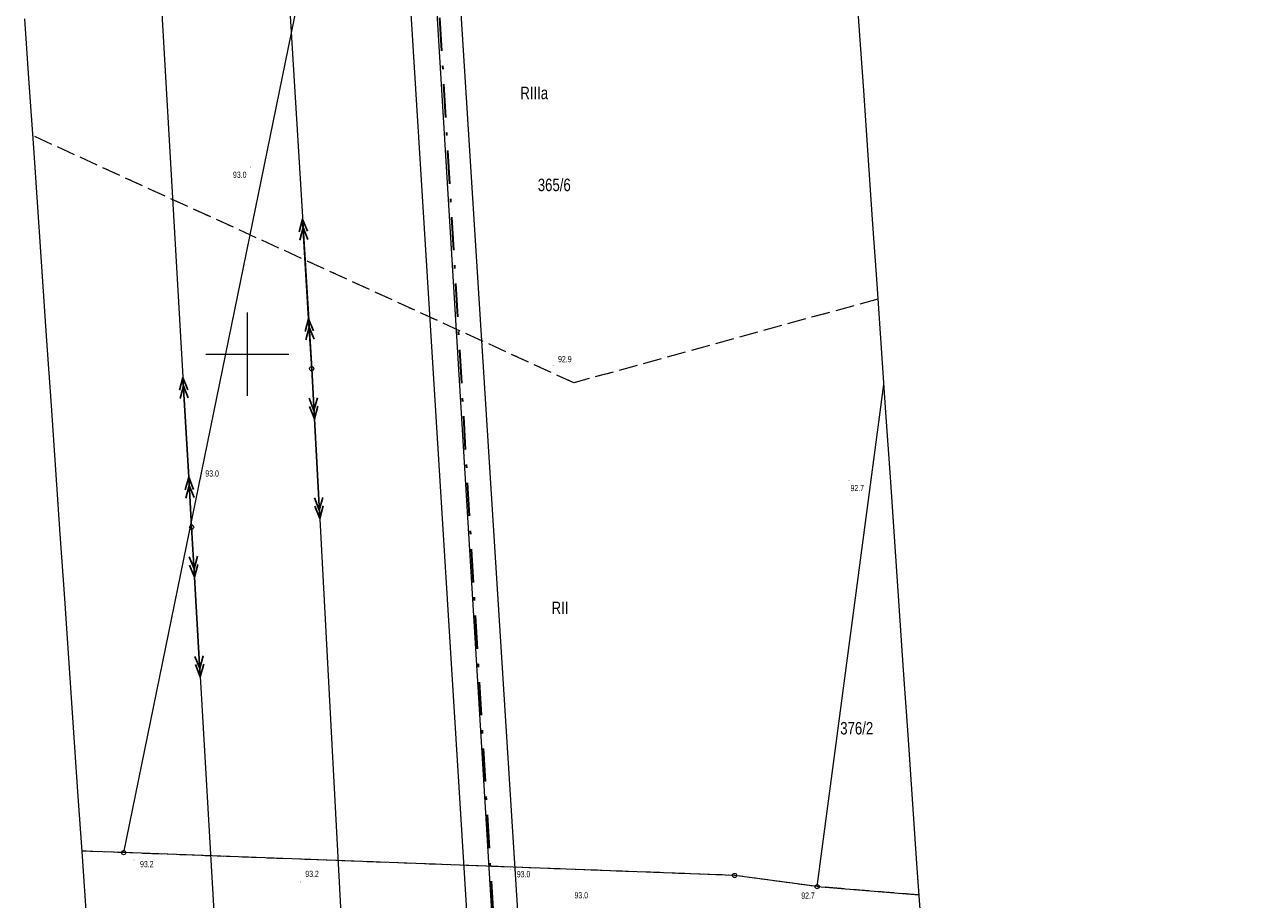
# Model space of a CAD drawing. Header units: metres. Extents: x 6524698 to 6533081, y 5883213 to 5896811.
# Tile 162 of 167: x 6526573 to 6526722, y 5896534 to 5896640. Entities that reach past the tile are written whole.
import ezdxf
from ezdxf.enums import TextEntityAlignment as Align

# ---------------------------------------------------------------- set-up
doc = ezdxf.new("R2010")
doc.units = ezdxf.units.M
doc.header["$MEASUREMENT"] = 0
for name, pattern in [('DASHDOT', [4, 2, -0.9, 0.2, -0.9]), ('mapa zasadnicza$0$219-1000', [0]), ('mapa zasadnicza$0$egkk-1000', [3, 2.25, -0.75]), ('mapa zasadnicza$0$egug-1000', [1.5, 0.75, -0.75]), ('mapa zasadnicza$0$suep_sn_1000', [0]), ('mapa zasadnicza$0$suep_wn_1000', [0])]:
    doc.linetypes.add(name, pattern=pattern)
doc.layers.get('0').update_dxf_attribs({"lineweight": 0})
for name, color, linetype, lineweight in [('_trasa_kat_zalomu', 7, 'Continuous', 18), ('_trasa_os', 1, 'DASHDOT', 30), ('Sections span lengths and Marker Balls Plan', 7, 'Continuous', 0)]:
    doc.layers.add(name, color=color, linetype=linetype, lineweight=lineweight)
for name, color, linetype in [('mapa zasadnicza$0$202-punkt graniczny', 7, 'Continuous'), ('mapa zasadnicza$0$209-oznaczenie konturu klasyfikacyjnego', 7, 'Continuous'), ('mapa zasadnicza$0$211-numer działki ewidencyjnej', 7, 'Continuous'), ('mapa zasadnicza$0$217-kontur klasyfikacyjny', 7, 'Continuous'), ('mapa zasadnicza$0$218-kontur użytku gruntowego', 7, 'Continuous'), ('mapa zasadnicza$0$219-działka ewidencyjna', 7, 'Continuous'), ('mapa zasadnicza$0$pikieta naturalna', 7, 'Continuous'), ('mapa zasadnicza$0$pikieta naturalna-Atr2', 7, 'Continuous'), ('mapa zasadnicza$0$przewód elektroenergetyczny wysokiego napięcia', 7, 'Continuous'), ('mapa zasadnicza$0$przewód elektroenergetyczny średniego napięcia', 7, 'Continuous'), ('mapa zasadnicza$0$Ramki i opis wydruku', 7, 'Continuous'), ('mapa zasadnicza$0$słup przewodów napowietrznych', 7, 'Continuous'), ('mapa zasadnicza$0$Wstawianie ramki sekcyjnej z opisem', 7, 'Continuous')]:
    doc.layers.add(name, color=color, linetype=linetype)
doc.styles.add('mapa zasadnicza$0$STANDARD', font='Working1250', dxfattribs={"width": 0.75})
doc.styles.add('Opis_slupy', font='ARIALN.TTF')
doc.dimstyles.new('Kat zalomu', dxfattribs={"dimtxt": 2.5, "dimasz": 5, "dimexe": 1.25, "dimexo": 0.625, "dimtad": 0, "dimtxsty": 'Opis_slupy', "dimcen": 2.5, "dimse1": 1, "dimse2": 1, "dimadec": 0, "dimazin": 0, "dimtfac": 1, "dimtmove": 0, "dimatfit": 3, "dimfxl": 1, "dimarcsym": 1})

# ---------------------------------------------------------------- blocks, each defined once
blk = doc.blocks.new('mapa zasadnicza$0$PW01')
at = {"linetype": 'Continuous', "lineweight": 13}
h = blk.add_hatch(color=0, dxfattribs=at)
edge = h.paths.add_edge_path()
edge.add_arc((0, 0), 0.045, 0, 360)
blk = doc.blocks.new('mapa zasadnicza$0$US15')
at = {"color": 0, "linetype": 'Continuous', "lineweight": 13}
blk.add_circle((0, 0), 0.25, dxfattribs=at)
blk = doc.blocks.new('mapa zasadnicza$0$SUEP2')
at = {"color": 0, "linetype": 'Continuous'}
for p, q in [((0, 0), (6.027, 0)), ((5.027, 0), (3.527, 0.5)), ((5.027, 0), (3.527, -0.5)), ((6.027, 0), (4.527, 0.5)), ((6.027, 0), (4.527, -0.5)), ((6.027, 0), (18.027, 0)), ((17.027, 0), (15.527, 0.5)), ((17.027, 0), (15.527, -0.5)), ((18.027, 0), (16.527, 0.5)), ((18.027, 0), (16.527, -0.5))]:
    blk.add_line(p, q, dxfattribs=at)
blk = doc.blocks.new('mapa zasadnicza$0$202')
at = {"color": 0, "linetype": 'Continuous', "lineweight": 0}
blk.add_circle((0, 0), 0.25, dxfattribs=at)
blk = doc.blocks.new('*D2416')
at = {"layer": '_trasa_kat_zalomu', "color": 0, "lineweight": -2}
for start, end in [(4.8648, 65.6729), (286.3089, 347.0185)]:
    blk.add_arc((6526621.44, 5896669.32), 22.25, start, end, dxfattribs=at)
at = {"layer": '_trasa_kat_zalomu', "color": 0}
for points in [[(6526630.86, 5896690.39), (6526630.35, 5896688.81), (6526625.85, 5896691.13)], [(6526627.54, 5896648.79), (6526627.83, 5896647.14), (6526622.76, 5896647.11)]]:
    blk.add_solid(points, dxfattribs=at)
at = {"layer": 'Defpoints', "color": 0}
for p in [(6526632.67, 5896724.88), (6526641.84, 5896678.2), (6526621.44, 5896669.32), (6526621.44, 5896669.32), (6526639.57, 5896364.93)]:
    blk.add_point(p, dxfattribs=at)
at = {"layer": '_trasa_kat_zalomu', "color": 0, "insert": (6526643.64, 5896667.77), "char_height": 2.5, "attachment_point": 5, "rotation": 270, "style": 'Opis_slupy'}
blk.add_mtext('165%%d', dxfattribs=at)

msp = doc.modelspace()

# ---------------------------------------------------------------- linework, layer by layer
at = {"layer": '_trasa_os', "linetype": 'DASHDOT', "ltscale": 2}
msp.add_lwpolyline([(6528589.986, 5891744.689), (6528580.198, 5892007.978), (6528365.87, 5892211.536), (6528143.159, 5892378.558), (6527920.541, 5892545.59), (6527693.967, 5892715.374), (6527530.815, 5892837.971), (6527304.639, 5893007.458), (6527095.026, 5893164.924), (6526808.543, 5893379.811), (6526773.046, 5893625.004), (6526837.186, 5893856.22), (6526918.697, 5894149.866), (6527004.557, 5894459.054), (6526829.193, 5894634.492), (6526625.033, 5894855.653), (6526658.914, 5895086.074), (6526701.409, 5895318.796), (6526680.866, 5895666.414), (6526660.166, 5896015.549), (6526639.565, 5896364.931), (6526621.438, 5896669.322), (6526632.668, 5896724.885)], dxfattribs=at)
at = {"layer": 'mapa zasadnicza$0$217-kontur klasyfikacyjny', "color": 92, "linetype": 'mapa zasadnicza$0$egkk-1000', "lineweight": 18, "flags": 128}
for points in [[(6526639.25, 5896596.55), (6526574.211, 5896626.266)], [(6526675.798, 5896606.62), (6526639.25, 5896596.55)], [(6526585.13, 5896540.07), (6526580.136, 5896540.268)], [(6526658.58, 5896537.33), (6526585.13, 5896540.07)], [(6526668.51, 5896535.99), (6526658.58, 5896537.33)], [(6526680.734, 5896534.982), (6526668.51, 5896535.99)]]:
    msp.add_lwpolyline(points, dxfattribs=at)
at = {"layer": 'mapa zasadnicza$0$218-kontur użytku gruntowego', "color": 3, "linetype": 'mapa zasadnicza$0$egug-1000', "lineweight": 18, "flags": 128}
for points in [[(6526639.25, 5896596.55), (6526574.211, 5896626.266)], [(6526675.798, 5896606.62), (6526639.25, 5896596.55)], [(6526585.13, 5896540.07), (6526580.136, 5896540.268)], [(6526658.58, 5896537.33), (6526585.13, 5896540.07)], [(6526668.51, 5896535.99), (6526658.58, 5896537.33)], [(6526680.734, 5896534.982), (6526668.51, 5896535.99)]]:
    msp.add_lwpolyline(points, dxfattribs=at)
at = {"layer": 'mapa zasadnicza$0$219-działka ewidencyjna', "color": 7, "linetype": 'mapa zasadnicza$0$219-1000', "lineweight": 18, "flags": 128}
for points in [[(6526617.14, 5896696.66), (6526585.13, 5896540.07)], [(6526668.51, 5896535.99), (6526676.507, 5896596.369)], [(6526585.13, 5896540.07), (6526580.136, 5896540.268)], [(6526658.58, 5896537.33), (6526585.13, 5896540.07)], [(6526668.51, 5896535.99), (6526658.58, 5896537.33)], [(6526668.51, 5896535.99), (6526680.734, 5896534.982)]]:
    msp.add_lwpolyline(points, dxfattribs=at)
at = {"layer": 'mapa zasadnicza$0$przewód elektroenergetyczny wysokiego napięcia', "color": 1, "linetype": 'mapa zasadnicza$0$suep_wn_1000', "lineweight": 18, "flags": 128}
msp.add_lwpolyline([(6526639.62, 5896365), (6526621.08, 5896669.36)], dxfattribs=at)
at = {"layer": 'mapa zasadnicza$0$przewód elektroenergetyczny średniego napięcia', "color": 1, "linetype": 'mapa zasadnicza$0$suep_sn_1000', "lineweight": 18, "flags": 128}
for points in [[(6526586.83, 5896691.01), (6526593.3, 5896579.2)], [(6526602.03, 5896691.65), (6526607.74, 5896598.24)], [(6526607.74, 5896598.24), (6526612.78, 5896504.15)], [(6526593.3, 5896579.2), (6526599.13, 5896478.48)]]:
    msp.add_lwpolyline(points, dxfattribs=at)
at = {"layer": 'mapa zasadnicza$0$Ramki i opis wydruku', "color": 7, "linetype": 'Continuous', "lineweight": 13, "flags": 128}
for points in [[(6526673.01, 5896647.17), (6526673.54, 5896639.43), (6526674.07, 5896631.69), (6526674.61, 5896623.94), (6526675.14, 5896616.2), (6526675.67, 5896608.46), (6526676.21, 5896600.71), (6526676.74, 5896592.97), (6526677.27, 5896585.23), (6526677.81, 5896577.48), (6526678.34, 5896569.74), (6526678.87, 5896561.99), (6526679.41, 5896554.25), (6526679.94, 5896546.51), (6526680.47, 5896538.76), (6526681.01, 5896531.02)], [(6526580.71, 5896531.89), (6526580.18, 5896539.64), (6526579.64, 5896547.38), (6526579.11, 5896555.12), (6526578.58, 5896562.87), (6526578.04, 5896570.61), (6526577.51, 5896578.36), (6526576.98, 5896586.1), (6526576.44, 5896593.84), (6526575.91, 5896601.59), (6526575.38, 5896609.33), (6526574.84, 5896617.07), (6526574.31, 5896624.82), (6526573.78, 5896632.56), (6526573.24, 5896640.3)]]:
    msp.add_lwpolyline(points, dxfattribs=at)
at = {"layer": 'mapa zasadnicza$0$Wstawianie ramki sekcyjnej z opisem', "color": 7, "linetype": 'Continuous', "lineweight": 13, "flags": 128}
for points in [[(6526600, 5896595), (6526600, 5896605)], [(6526595, 5896600), (6526605, 5896600)]]:
    msp.add_lwpolyline(points, dxfattribs=at)
at = {"layer": 'Sections span lengths and Marker Balls Plan', "color": 1, "flags": 128}
for points in [[(6528587.188, 5891744.577), (6528577.92, 5892006.949), (6528364.256, 5892209.626), (6528141.479, 5892376.318), (6527918.861, 5892543.35), (6527692.286, 5892713.134), (6527529.134, 5892835.731), (6527302.959, 5893005.217), (6527093.345, 5893162.685), (6526805.533, 5893378.025), (6526770.052, 5893625.195), (6526834.488, 5893856.969), (6526921.106, 5894149.197), (6527002.139, 5894458.418), (6526827.029, 5894632.413), (6526621.689, 5894854.62), (6526661.381, 5895085.668), (6526701.409, 5895318.796), (6526678.071, 5895666.249), (6526657.371, 5896015.383), (6526636.77, 5896364.766), (6526617.947, 5896669.567), (6526630.708, 5896725.281)], [(6528593.583, 5891744.832), (6528583.388, 5892009.419), (6528368, 5892214.057), (6528145.319, 5892381.438), (6527922.701, 5892548.47), (6527696.127, 5892718.253), (6527532.976, 5892840.85), (6527306.799, 5893010.338), (6527097.187, 5893167.803), (6526810.693, 5893381.087), (6526776.04, 5893624.814), (6526840.655, 5893855.257), (6526921.106, 5894149.197), (6527007.942, 5894459.944), (6526831.356, 5894636.57), (6526627.422, 5894856.391), (6526661.381, 5895085.668), (6526701.409, 5895318.795), (6526684.46, 5895666.627), (6526663.76, 5896015.761), (6526643.159, 5896365.143), (6526623.932, 5896669.147), (6526634.628, 5896724.489)]]:
    msp.add_lwpolyline(points, dxfattribs=at)

# ---------------------------------------------------------------- block references
at = {"layer": 'mapa zasadnicza$0$202-punkt graniczny', "color": 7, "linetype": 'Continuous', "lineweight": 18}
for p in [(6526585.13, 5896540.07), (6526658.58, 5896537.33), (6526668.51, 5896535.99)]:
    msp.add_blockref('mapa zasadnicza$0$202', p, dxfattribs=at)
at = {"layer": 'mapa zasadnicza$0$pikieta naturalna', "color": 7, "linetype": 'Continuous', "lineweight": 13}
for p in [(6526600.37, 5896622.5), (6526636.82, 5896598.6), (6526594.42, 5896585.1), (6526672.33, 5896584.84), (6526586.38, 5896539.19), (6526631.61, 5896538.01), (6526606.37, 5896536.55)]:
    msp.add_blockref('mapa zasadnicza$0$PW01', p, dxfattribs=at)
at = {"layer": 'mapa zasadnicza$0$przewód elektroenergetyczny średniego napięcia', "color": 1, "linetype": 'Continuous', "lineweight": 18}
for p, rotation in [((6526607.74, 5896598.24), 93.49799999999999), ((6526607.74, 5896598.24), 273.066), ((6526593.3, 5896579.2), 93.31200000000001), ((6526593.3, 5896579.2), 273.313)]:
    msp.add_blockref('mapa zasadnicza$0$SUEP2', p, dxfattribs=dict(at, rotation=rotation))
at = {"layer": 'mapa zasadnicza$0$słup przewodów napowietrznych', "color": 7, "linetype": 'Continuous', "lineweight": 18}
for p in [(6526607.74, 5896598.24), (6526593.3, 5896579.2)]:
    msp.add_blockref('mapa zasadnicza$0$US15', p, dxfattribs=at)

# ---------------------------------------------------------------- texts
at = {"layer": 'mapa zasadnicza$0$209-oznaczenie konturu klasyfikacyjnego', "color": 3, "linetype": 'Continuous', "lineweight": 18, "style": 'mapa zasadnicza$0$STANDARD', "width": 0.79}
for s, p in [('RIIIa', (6526632.82, 5896630.65)), ('RII', (6526636.58, 5896568.75))]:
    msp.add_text(s, height=1.5, dxfattribs=at).set_placement(p)
at = {"layer": 'mapa zasadnicza$0$211-numer działki ewidencyjnej', "color": 7, "linetype": 'Continuous', "lineweight": 18, "style": 'mapa zasadnicza$0$STANDARD', "width": 0.79}
msp.add_text('365/6', height=1.5, dxfattribs=at).set_placement((6526634.92, 5896619.6))
msp.add_text('376/2', height=1.5, dxfattribs=at).set_placement((6526675.25, 5896555.78), align=Align.TOP_RIGHT)
at = {"layer": 'mapa zasadnicza$0$pikieta naturalna-Atr2', "color": 7, "style": 'mapa zasadnicza$0$STANDARD', "width": 0.667}
for s, p in [('93.0', (6526598.27, 5896621.19)), ('92.9', (6526637.36, 5896599.03)), ('93.0', (6526594.95, 5896585.28)), ('92.7', (6526672.52, 5896583.53)), ('93.2', (6526587.1, 5896538.32)), ('93.2', (6526606.97, 5896537.14)), ('93.0', (6526632.4, 5896537.11)), ('93.0', (6526639.34, 5896534.57)), ('92.7', (6526666.6, 5896534.53))]:
    msp.add_text(s, height=0.75, dxfattribs=at).set_placement(p)

# ---------------------------------------------------------------- dimensions: what is measured, and where the dimension line sits
at = {"layer": '_trasa_kat_zalomu'}
dim = msp.add_angular_dim_2l(base=(6526641.843, 5896678.202), line1=((6526639.565, 5896364.931), (6526621.438, 5896669.322)), line2=((6526621.438, 5896669.322), (6526632.668, 5896724.885)), dimstyle='Kat zalomu', dxfattribs=at)
dim.commit()
dim.dimension.update_dxf_attribs({"geometry": '*D2416', "text_midpoint": (6526643.637, 5896667.766), "text_rotation": 270})

doc.saveas('drawing.dxf')
